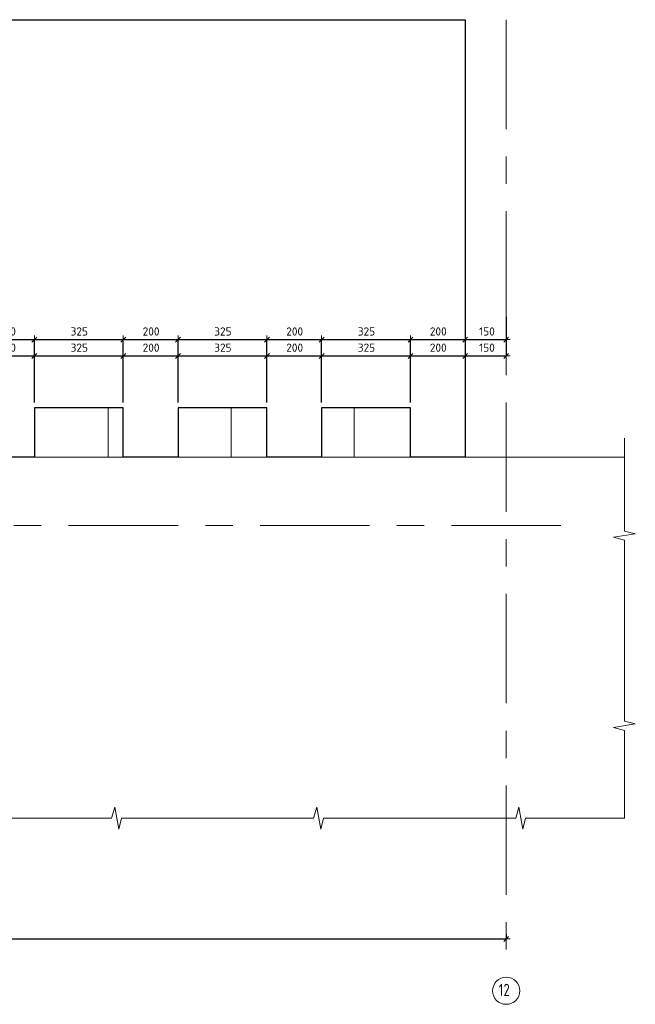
# Model space of a CAD drawing. Header units: metres. Extents: x -38 to 97, y -15 to 21.
# Tile 15 of 225: x 75.28 to 77.53, y -7.85 to -4.25. Entities that reach past the tile are written whole.
import ezdxf

# ---------------------------------------------------------------- set-up
doc = ezdxf.new("R2010")
doc.units = ezdxf.units.M
doc.header["$PDMODE"] = 65
doc.linetypes.add('______11', pattern=[0.5, 0.4, -0.05, 0, -0.05])
doc.linetypes.add('______5', pattern=[1.1, 0.8, -0.1, 0.1, -0.1])
for name, color, linetype, lineweight in [('XR$4$Общий слой (1)_1', 7, 'Continuous', 13), ('XR$4$Осевая линия (1)', 7, '______5', 13), ('XR$4$Перекрытие (1)', 7, 'Continuous', 35), ('XR$4$Размерная линия (1)', 7, 'Continuous', 13), ('XR$6$Общий слой (1)_1', 7, 'Continuous', 13), ('XR$6$Осевая линия (1)', 7, '______5', 13), ('XR$6$Перекрытие (1)', 7, 'Continuous', 35), ('XR$6$Размерная линия (1)', 7, 'Continuous', 13)]:
    doc.layers.add(name, color=color, linetype=linetype, lineweight=lineweight)
doc.styles.add('ISOCPEUR', font='txt')
doc.dimstyles.new('DIMSTYLE_24', dxfattribs={"dimtxt": 0.03, "dimasz": 0.03, "dimexe": 0, "dimexo": 0, "dimgap": 0.015, "dimtad": 2, "dimdec": 0, "dimlfac": 1000, "dimrnd": 5, "dimzin": 12, "dimdsep": 46, "dimtxsty": 'ISOCPEUR', "dimblk1": 'ALL_ML_STRICH', "dimblk2": 'ALL_ML_STRICH', "dimsah": 1, "dimcen": 0, "dimclrd": 7, "dimclre": 256, "dimclrt": 7, "dimadec": 0, "dimazin": 0, "dimtfac": 1, "dimtdec": 0, "dimtix": 1, "dimtmove": 2, "dimatfit": 3, "dimfxl": 0, "dimtzin": 0, "dimlwd": 0, "dimlwe": -3, "dimarcsym": 0})
pattern_1 = [(0, (0.45, 0.45), (0.225, 0.225), [0.225, -0.225]), (90, (0.45, 0.45), (-0.225, 0.225), [0.225, -0.225])]

# ---------------------------------------------------------------- blocks, each defined once
blk = doc.blocks.new('ЭЛЕМЕНТ_УЗОРА_18')
at = {"color": 7, "linetype": 'Continuous', "lineweight": 13, "transparency": 33554687}
for p, q in [((73.0556, -5.7099), (73.0556, -5.7099)), ((73.0556, -7.1699), (73.0556, -7.1699)), ((77.4875, -7.1699), (77.4875, -7.1699)), ((77.4875, -7.1699), (77.4875, -7.1699))]:
    blk.add_line(p, q, dxfattribs=at)
for points in [[(73.0556, -6.4399), (73.0556, -6.0829), (73.0156, -6.0727), (73.0956, -6.0588), (73.0556, -6.0472), (73.0556, -5.7099)], [(77.4875, -5.7799), (77.4875, -6.1198), (77.5275, -6.1295), (77.4475, -6.1427), (77.4875, -6.1538), (77.4875, -6.4749)], [(73.0556, -7.1699), (73.0556, -7.1699), (73.0556, -6.8129), (73.0156, -6.8027), (73.0956, -6.7888), (73.0556, -6.7772), (73.0556, -6.4399)], [(77.4875, -6.4749), (77.4875, -6.8148), (77.5275, -6.8245), (77.4475, -6.8377), (77.4875, -6.8488), (77.4875, -7.1699)], [(73.7943, -7.1699), (73.4331, -7.1699), (73.4227, -7.2099), (73.4087, -7.1299), (73.3969, -7.1699), (73.0556, -7.1699)], [(74.5329, -7.1699), (74.1717, -7.1699), (74.1614, -7.2099), (74.1473, -7.1299), (74.1355, -7.1699), (73.7943, -7.1699)], [(75.2716, -7.1699), (74.9104, -7.1699), (74.9, -7.2099), (74.886, -7.1299), (74.8742, -7.1699), (74.5329, -7.1699)], [(76.0102, -7.1699), (75.649, -7.1699), (75.6387, -7.2099), (75.6246, -7.1299), (75.6128, -7.1699), (75.2716, -7.1699)], [(76.7489, -7.1699), (76.3877, -7.1699), (76.3773, -7.2099), (76.3633, -7.1299), (76.3515, -7.1699), (76.0102, -7.1699)], [(77.4875, -7.1699), (77.1263, -7.1699), (77.116, -7.2099), (77.1019, -7.1299), (77.0901, -7.1699), (76.7489, -7.1699)]]:
    blk.add_lwpolyline(points, dxfattribs=at)
blk = doc.blocks.new('ALL_ML_STRICH')
at = {"color": 0, "linetype": 'ByBlock', "lineweight": -2}
for p, q in [((-1, 0), (0.5, 0)), ((-0.3, -0.3), (0.3, 0.3)), ((0, -0.5), (0, 0.5))]:
    blk.add_line(p, q, dxfattribs=at)
blk = doc.blocks.new('*D307')
at = {"layer": 'DEFPOINTS', "color": 7, "linetype": 'Continuous', "lineweight": 13, "transparency": 33554687}
for p in [(77.0555, -7.5744), (72.9555, -7.6022), (72.9555, -7.6115)]:
    blk.add_point(p, dxfattribs=at)
at = {"layer": 'XR$4$Размерная линия (1)', "color": 9, "linetype": 'Continuous', "lineweight": -2, "true_color": 0xc7c7c7, "transparency": 33554687}
for p, q in [((77.0555, -7.5944), (77.0555, -7.6115)), ((72.9555, -7.6115), (72.9555, -7.6115))]:
    blk.add_line(p, q, dxfattribs=at)
at = {"layer": 'XR$4$Размерная линия (1)', "color": 7, "linetype": 'Continuous', "lineweight": -2, "transparency": 33554687}
blk.add_line((72.9555, -7.6115), (77.0555, -7.6115), dxfattribs=at)
at = {"layer": 'XR$4$Размерная линия (1)', "color": 7, "linetype": 'Continuous', "lineweight": 13, "transparency": 33554687, "xscale": 0.03, "yscale": 0.03, "zscale": 0.03, "rotation": 180}
blk.add_blockref('ALL_ML_STRICH', (72.9555, -7.6115), dxfattribs=at)
at = {"layer": 'XR$4$Размерная линия (1)', "color": 7, "linetype": 'Continuous', "lineweight": 13, "transparency": 33554687, "xscale": 0.03, "yscale": 0.03, "zscale": 0.03}
blk.add_blockref('ALL_ML_STRICH', (77.0555, -7.6115), dxfattribs=at)
at = {"layer": 'XR$4$Размерная линия (1)', "color": 7, "linetype": 'Continuous', "lineweight": 13, "transparency": 33554687, "insert": (75.0085, -7.5815), "char_height": 0.03, "width": 0.12, "attachment_point": 5, "style": 'ISOCPEUR'}
blk.add_mtext('\\A1;{4100}', dxfattribs=at)
blk = doc.blocks.new('*D382')
at = {"layer": 'DEFPOINTS', "color": 7, "linetype": 'Continuous', "lineweight": 13, "transparency": 33554687}
for p in [(75.1306, -5.42), (75.1306, -5.6699), (75.3306, -5.6699)]:
    blk.add_point(p, dxfattribs=at)
at = {"layer": 'XR$4$Размерная линия (1)', "color": 9, "linetype": 'Continuous', "lineweight": -2, "true_color": 0xc7c7c7, "transparency": 33554687}
for p, q in [((75.1306, -5.6499), (75.1306, -5.42)), ((75.3306, -5.6499), (75.3306, -5.42))]:
    blk.add_line(p, q, dxfattribs=at)
at = {"layer": 'XR$4$Размерная линия (1)', "color": 7, "linetype": 'Continuous', "lineweight": -2, "transparency": 33554687}
blk.add_line((75.1306, -5.42), (75.3306, -5.42), dxfattribs=at)
at = {"layer": 'XR$4$Размерная линия (1)', "color": 7, "linetype": 'Continuous', "lineweight": 13, "transparency": 33554687, "xscale": 0.03, "yscale": 0.03, "zscale": 0.03, "rotation": 180}
blk.add_blockref('ALL_ML_STRICH', (75.1306, -5.42), dxfattribs=at)
at = {"layer": 'XR$4$Размерная линия (1)', "color": 7, "linetype": 'Continuous', "lineweight": 13, "transparency": 33554687, "xscale": 0.03, "yscale": 0.03, "zscale": 0.03}
blk.add_blockref('ALL_ML_STRICH', (75.3306, -5.42), dxfattribs=at)
at = {"layer": 'XR$4$Размерная линия (1)', "color": 7, "linetype": 'Continuous', "lineweight": 13, "transparency": 33554687, "insert": (75.2321, -5.39), "char_height": 0.03, "width": 0.09, "attachment_point": 5, "style": 'ISOCPEUR'}
blk.add_mtext('\\A1;{200}', dxfattribs=at)
blk = doc.blocks.new('*D383')
at = {"layer": 'DEFPOINTS', "color": 7, "linetype": 'Continuous', "lineweight": 13, "transparency": 33554687}
for p in [(75.3306, -5.42), (75.3306, -5.6699), (75.6556, -5.6699)]:
    blk.add_point(p, dxfattribs=at)
at = {"layer": 'XR$4$Размерная линия (1)', "color": 9, "linetype": 'Continuous', "lineweight": -2, "true_color": 0xc7c7c7, "transparency": 33554687}
for p, q in [((75.3306, -5.6499), (75.3306, -5.42)), ((75.6556, -5.6499), (75.6556, -5.42))]:
    blk.add_line(p, q, dxfattribs=at)
at = {"layer": 'XR$4$Размерная линия (1)', "color": 7, "linetype": 'Continuous', "lineweight": -2, "transparency": 33554687}
blk.add_line((75.3306, -5.42), (75.6556, -5.42), dxfattribs=at)
at = {"layer": 'XR$4$Размерная линия (1)', "color": 7, "linetype": 'Continuous', "lineweight": 13, "transparency": 33554687, "xscale": 0.03, "yscale": 0.03, "zscale": 0.03, "rotation": 180}
blk.add_blockref('ALL_ML_STRICH', (75.3306, -5.42), dxfattribs=at)
at = {"layer": 'XR$4$Размерная линия (1)', "color": 7, "linetype": 'Continuous', "lineweight": 13, "transparency": 33554687, "xscale": 0.03, "yscale": 0.03, "zscale": 0.03}
blk.add_blockref('ALL_ML_STRICH', (75.6556, -5.42), dxfattribs=at)
at = {"layer": 'XR$4$Размерная линия (1)', "color": 7, "linetype": 'Continuous', "lineweight": 13, "transparency": 33554687, "insert": (75.4946, -5.39), "char_height": 0.03, "width": 0.09, "attachment_point": 5, "style": 'ISOCPEUR'}
blk.add_mtext('\\A1;{325}', dxfattribs=at)
blk = doc.blocks.new('*D384')
at = {"layer": 'DEFPOINTS', "color": 7, "linetype": 'Continuous', "lineweight": 13, "transparency": 33554687}
for p in [(75.6556, -5.42), (75.6556, -5.6699), (75.8556, -5.6699)]:
    blk.add_point(p, dxfattribs=at)
at = {"layer": 'XR$4$Размерная линия (1)', "color": 9, "linetype": 'Continuous', "lineweight": -2, "true_color": 0xc7c7c7, "transparency": 33554687}
for p, q in [((75.6556, -5.6499), (75.6556, -5.42)), ((75.8556, -5.6499), (75.8556, -5.42))]:
    blk.add_line(p, q, dxfattribs=at)
at = {"layer": 'XR$4$Размерная линия (1)', "color": 7, "linetype": 'Continuous', "lineweight": -2, "transparency": 33554687}
blk.add_line((75.6556, -5.42), (75.8556, -5.42), dxfattribs=at)
at = {"layer": 'XR$4$Размерная линия (1)', "color": 7, "linetype": 'Continuous', "lineweight": 13, "transparency": 33554687, "xscale": 0.03, "yscale": 0.03, "zscale": 0.03, "rotation": 180}
blk.add_blockref('ALL_ML_STRICH', (75.6556, -5.42), dxfattribs=at)
at = {"layer": 'XR$4$Размерная линия (1)', "color": 7, "linetype": 'Continuous', "lineweight": 13, "transparency": 33554687, "xscale": 0.03, "yscale": 0.03, "zscale": 0.03}
blk.add_blockref('ALL_ML_STRICH', (75.8556, -5.42), dxfattribs=at)
at = {"layer": 'XR$4$Размерная линия (1)', "color": 7, "linetype": 'Continuous', "lineweight": 13, "transparency": 33554687, "insert": (75.7571, -5.39), "char_height": 0.03, "width": 0.09, "attachment_point": 5, "style": 'ISOCPEUR'}
blk.add_mtext('\\A1;{200}', dxfattribs=at)
blk = doc.blocks.new('*D385')
at = {"layer": 'DEFPOINTS', "color": 7, "linetype": 'Continuous', "lineweight": 13, "transparency": 33554687}
for p in [(75.8556, -5.42), (75.8556, -5.6699), (76.1806, -5.6699)]:
    blk.add_point(p, dxfattribs=at)
at = {"layer": 'XR$4$Размерная линия (1)', "color": 9, "linetype": 'Continuous', "lineweight": -2, "true_color": 0xc7c7c7, "transparency": 33554687}
for p, q in [((75.8556, -5.6499), (75.8556, -5.42)), ((76.1806, -5.6499), (76.1806, -5.42))]:
    blk.add_line(p, q, dxfattribs=at)
at = {"layer": 'XR$4$Размерная линия (1)', "color": 7, "linetype": 'Continuous', "lineweight": -2, "transparency": 33554687}
blk.add_line((75.8556, -5.42), (76.1806, -5.42), dxfattribs=at)
at = {"layer": 'XR$4$Размерная линия (1)', "color": 7, "linetype": 'Continuous', "lineweight": 13, "transparency": 33554687, "xscale": 0.03, "yscale": 0.03, "zscale": 0.03, "rotation": 180}
blk.add_blockref('ALL_ML_STRICH', (75.8556, -5.42), dxfattribs=at)
at = {"layer": 'XR$4$Размерная линия (1)', "color": 7, "linetype": 'Continuous', "lineweight": 13, "transparency": 33554687, "xscale": 0.03, "yscale": 0.03, "zscale": 0.03}
blk.add_blockref('ALL_ML_STRICH', (76.1806, -5.42), dxfattribs=at)
at = {"layer": 'XR$4$Размерная линия (1)', "color": 7, "linetype": 'Continuous', "lineweight": 13, "transparency": 33554687, "insert": (76.0196, -5.39), "char_height": 0.03, "width": 0.09, "attachment_point": 5, "style": 'ISOCPEUR'}
blk.add_mtext('\\A1;{325}', dxfattribs=at)
blk = doc.blocks.new('*D386')
at = {"layer": 'DEFPOINTS', "color": 7, "linetype": 'Continuous', "lineweight": 13, "transparency": 33554687}
for p in [(76.1806, -5.42), (76.1806, -5.6699), (76.3806, -5.6699)]:
    blk.add_point(p, dxfattribs=at)
at = {"layer": 'XR$4$Размерная линия (1)', "color": 9, "linetype": 'Continuous', "lineweight": -2, "true_color": 0xc7c7c7, "transparency": 33554687}
for p, q in [((76.1806, -5.6499), (76.1806, -5.42)), ((76.3806, -5.6499), (76.3806, -5.42))]:
    blk.add_line(p, q, dxfattribs=at)
at = {"layer": 'XR$4$Размерная линия (1)', "color": 7, "linetype": 'Continuous', "lineweight": -2, "transparency": 33554687}
blk.add_line((76.1806, -5.42), (76.3806, -5.42), dxfattribs=at)
at = {"layer": 'XR$4$Размерная линия (1)', "color": 7, "linetype": 'Continuous', "lineweight": 13, "transparency": 33554687, "xscale": 0.03, "yscale": 0.03, "zscale": 0.03, "rotation": 180}
blk.add_blockref('ALL_ML_STRICH', (76.1806, -5.42), dxfattribs=at)
at = {"layer": 'XR$4$Размерная линия (1)', "color": 7, "linetype": 'Continuous', "lineweight": 13, "transparency": 33554687, "xscale": 0.03, "yscale": 0.03, "zscale": 0.03}
blk.add_blockref('ALL_ML_STRICH', (76.3806, -5.42), dxfattribs=at)
at = {"layer": 'XR$4$Размерная линия (1)', "color": 7, "linetype": 'Continuous', "lineweight": 13, "transparency": 33554687, "insert": (76.2821, -5.39), "char_height": 0.03, "width": 0.09, "attachment_point": 5, "style": 'ISOCPEUR'}
blk.add_mtext('\\A1;{200}', dxfattribs=at)
blk = doc.blocks.new('*D387')
at = {"layer": 'DEFPOINTS', "color": 7, "linetype": 'Continuous', "lineweight": 13, "transparency": 33554687}
for p in [(76.3806, -5.42), (76.3806, -5.6699), (76.7056, -5.6699)]:
    blk.add_point(p, dxfattribs=at)
at = {"layer": 'XR$4$Размерная линия (1)', "color": 9, "linetype": 'Continuous', "lineweight": -2, "true_color": 0xc7c7c7, "transparency": 33554687}
for p, q in [((76.3806, -5.6499), (76.3806, -5.42)), ((76.7056, -5.6499), (76.7056, -5.42))]:
    blk.add_line(p, q, dxfattribs=at)
at = {"layer": 'XR$4$Размерная линия (1)', "color": 7, "linetype": 'Continuous', "lineweight": -2, "transparency": 33554687}
blk.add_line((76.3806, -5.42), (76.7056, -5.42), dxfattribs=at)
at = {"layer": 'XR$4$Размерная линия (1)', "color": 7, "linetype": 'Continuous', "lineweight": 13, "transparency": 33554687, "xscale": 0.03, "yscale": 0.03, "zscale": 0.03, "rotation": 180}
blk.add_blockref('ALL_ML_STRICH', (76.3806, -5.42), dxfattribs=at)
at = {"layer": 'XR$4$Размерная линия (1)', "color": 7, "linetype": 'Continuous', "lineweight": 13, "transparency": 33554687, "xscale": 0.03, "yscale": 0.03, "zscale": 0.03}
blk.add_blockref('ALL_ML_STRICH', (76.7056, -5.42), dxfattribs=at)
at = {"layer": 'XR$4$Размерная линия (1)', "color": 7, "linetype": 'Continuous', "lineweight": 13, "transparency": 33554687, "insert": (76.5446, -5.39), "char_height": 0.03, "width": 0.09, "attachment_point": 5, "style": 'ISOCPEUR'}
blk.add_mtext('\\A1;{325}', dxfattribs=at)
blk = doc.blocks.new('*D388')
at = {"layer": 'DEFPOINTS', "color": 7, "linetype": 'Continuous', "lineweight": 13, "transparency": 33554687}
for p in [(76.7056, -5.42), (76.9056, -5.4156), (76.7056, -5.6699)]:
    blk.add_point(p, dxfattribs=at)
at = {"layer": 'XR$4$Размерная линия (1)', "color": 9, "linetype": 'Continuous', "lineweight": -2, "true_color": 0xc7c7c7, "transparency": 33554687}
for p, q in [((76.9056, -5.3956), (76.9056, -5.42)), ((76.7056, -5.6499), (76.7056, -5.42))]:
    blk.add_line(p, q, dxfattribs=at)
at = {"layer": 'XR$4$Размерная линия (1)', "color": 7, "linetype": 'Continuous', "lineweight": -2, "transparency": 33554687}
blk.add_line((76.7056, -5.42), (76.9056, -5.42), dxfattribs=at)
at = {"layer": 'XR$4$Размерная линия (1)', "color": 7, "linetype": 'Continuous', "lineweight": 13, "transparency": 33554687, "xscale": 0.03, "yscale": 0.03, "zscale": 0.03, "rotation": 180}
blk.add_blockref('ALL_ML_STRICH', (76.7056, -5.42), dxfattribs=at)
at = {"layer": 'XR$4$Размерная линия (1)', "color": 7, "linetype": 'Continuous', "lineweight": 13, "transparency": 33554687, "xscale": 0.03, "yscale": 0.03, "zscale": 0.03}
blk.add_blockref('ALL_ML_STRICH', (76.9056, -5.42), dxfattribs=at)
at = {"layer": 'XR$4$Размерная линия (1)', "color": 7, "linetype": 'Continuous', "lineweight": 13, "transparency": 33554687, "insert": (76.8071, -5.39), "char_height": 0.03, "width": 0.09, "attachment_point": 5, "style": 'ISOCPEUR'}
blk.add_mtext('\\A1;{200}', dxfattribs=at)
blk = doc.blocks.new('*D389')
at = {"layer": 'DEFPOINTS', "color": 7, "linetype": 'Continuous', "lineweight": 13, "transparency": 33554687}
for p in [(77.0555, -5.3567), (76.9056, -5.4156), (76.9056, -5.42)]:
    blk.add_point(p, dxfattribs=at)
at = {"layer": 'XR$4$Размерная линия (1)', "color": 9, "linetype": 'Continuous', "lineweight": -2, "true_color": 0xc7c7c7, "transparency": 33554687}
for p, q in [((77.0555, -5.3367), (77.0555, -5.42)), ((76.9056, -5.3956), (76.9056, -5.42))]:
    blk.add_line(p, q, dxfattribs=at)
at = {"layer": 'XR$4$Размерная линия (1)', "color": 7, "linetype": 'Continuous', "lineweight": -2, "transparency": 33554687}
blk.add_line((76.9056, -5.42), (77.0555, -5.42), dxfattribs=at)
at = {"layer": 'XR$4$Размерная линия (1)', "color": 7, "linetype": 'Continuous', "lineweight": 13, "transparency": 33554687, "xscale": 0.03, "yscale": 0.03, "zscale": 0.03, "rotation": 180}
blk.add_blockref('ALL_ML_STRICH', (76.9056, -5.42), dxfattribs=at)
at = {"layer": 'XR$4$Размерная линия (1)', "color": 7, "linetype": 'Continuous', "lineweight": 13, "transparency": 33554687, "xscale": 0.03, "yscale": 0.03, "zscale": 0.03}
blk.add_blockref('ALL_ML_STRICH', (77.0555, -5.42), dxfattribs=at)
at = {"layer": 'XR$4$Размерная линия (1)', "color": 7, "linetype": 'Continuous', "lineweight": 13, "transparency": 33554687, "insert": (76.9851, -5.39), "char_height": 0.03, "width": 0.09, "attachment_point": 5, "style": 'ISOCPEUR'}
blk.add_mtext('\\A1;{150}', dxfattribs=at)
blk = doc.blocks.new('ЭЛЕМЕНТ_УЗОРА_30')
at = {"color": 7, "linetype": 'Continuous', "lineweight": 13, "transparency": 33554687}
for p, q in [((73.0556, -5.7099), (73.0556, -5.7099)), ((73.0556, -7.1699), (73.0556, -7.1699)), ((77.4875, -7.1699), (77.4875, -7.1699)), ((77.4875, -7.1699), (77.4875, -7.1699))]:
    blk.add_line(p, q, dxfattribs=at)
for points in [[(73.0556, -6.4399), (73.0556, -6.0829), (73.0156, -6.0727), (73.0956, -6.0588), (73.0556, -6.0472), (73.0556, -5.7099)], [(77.4875, -5.7799), (77.4875, -6.1198), (77.5275, -6.1295), (77.4475, -6.1427), (77.4875, -6.1538), (77.4875, -6.4749)], [(73.0556, -7.1699), (73.0556, -7.1699), (73.0556, -6.8129), (73.0156, -6.8027), (73.0956, -6.7888), (73.0556, -6.7772), (73.0556, -6.4399)], [(77.4875, -6.4749), (77.4875, -6.8148), (77.5275, -6.8245), (77.4475, -6.8377), (77.4875, -6.8488), (77.4875, -7.1699)], [(73.7943, -7.1699), (73.4331, -7.1699), (73.4227, -7.2099), (73.4087, -7.1299), (73.3969, -7.1699), (73.0556, -7.1699)], [(74.5329, -7.1699), (74.1717, -7.1699), (74.1614, -7.2099), (74.1473, -7.1299), (74.1355, -7.1699), (73.7943, -7.1699)], [(75.2716, -7.1699), (74.9104, -7.1699), (74.9, -7.2099), (74.886, -7.1299), (74.8742, -7.1699), (74.5329, -7.1699)], [(76.0102, -7.1699), (75.649, -7.1699), (75.6387, -7.2099), (75.6246, -7.1299), (75.6128, -7.1699), (75.2716, -7.1699)], [(76.7489, -7.1699), (76.3877, -7.1699), (76.3773, -7.2099), (76.3633, -7.1299), (76.3515, -7.1699), (76.0102, -7.1699)], [(77.4875, -7.1699), (77.1263, -7.1699), (77.116, -7.2099), (77.1019, -7.1299), (77.0901, -7.1699), (76.7489, -7.1699)]]:
    blk.add_lwpolyline(points, dxfattribs=at)
blk = doc.blocks.new('*D732')
at = {"layer": 'DEFPOINTS', "color": 7, "linetype": 'Continuous', "lineweight": 13, "transparency": 33554687}
for p in [(75.1306, -5.4793), (75.1306, -5.6699), (75.3306, -5.6699)]:
    blk.add_point(p, dxfattribs=at)
at = {"layer": 'XR$6$Размерная линия (1)', "color": 9, "linetype": 'Continuous', "lineweight": -2, "true_color": 0xc7c7c7, "transparency": 33554687}
for p, q in [((75.1306, -5.6499), (75.1306, -5.4793)), ((75.3306, -5.6499), (75.3306, -5.4793))]:
    blk.add_line(p, q, dxfattribs=at)
at = {"layer": 'XR$6$Размерная линия (1)', "color": 7, "linetype": 'Continuous', "lineweight": -2, "transparency": 33554687}
blk.add_line((75.1306, -5.4793), (75.3306, -5.4793), dxfattribs=at)
at = {"layer": 'XR$6$Размерная линия (1)', "color": 7, "linetype": 'Continuous', "lineweight": 13, "transparency": 33554687, "xscale": 0.03, "yscale": 0.03, "zscale": 0.03, "rotation": 180}
blk.add_blockref('ALL_ML_STRICH', (75.1306, -5.4793), dxfattribs=at)
at = {"layer": 'XR$6$Размерная линия (1)', "color": 7, "linetype": 'Continuous', "lineweight": 13, "transparency": 33554687, "xscale": 0.03, "yscale": 0.03, "zscale": 0.03}
blk.add_blockref('ALL_ML_STRICH', (75.3306, -5.4793), dxfattribs=at)
at = {"layer": 'XR$6$Размерная линия (1)', "color": 7, "linetype": 'Continuous', "lineweight": 13, "transparency": 33554687, "insert": (75.2321, -5.4493), "char_height": 0.03, "width": 0.09, "attachment_point": 5, "style": 'ISOCPEUR'}
blk.add_mtext('\\A1;{200}', dxfattribs=at)
blk = doc.blocks.new('*D733')
at = {"layer": 'DEFPOINTS', "color": 7, "linetype": 'Continuous', "lineweight": 13, "transparency": 33554687}
for p in [(75.3306, -5.4793), (75.3306, -5.6699), (75.6556, -5.6699)]:
    blk.add_point(p, dxfattribs=at)
at = {"layer": 'XR$6$Размерная линия (1)', "color": 9, "linetype": 'Continuous', "lineweight": -2, "true_color": 0xc7c7c7, "transparency": 33554687}
for p, q in [((75.3306, -5.6499), (75.3306, -5.4793)), ((75.6556, -5.6499), (75.6556, -5.4793))]:
    blk.add_line(p, q, dxfattribs=at)
at = {"layer": 'XR$6$Размерная линия (1)', "color": 7, "linetype": 'Continuous', "lineweight": -2, "transparency": 33554687}
blk.add_line((75.3306, -5.4793), (75.6556, -5.4793), dxfattribs=at)
at = {"layer": 'XR$6$Размерная линия (1)', "color": 7, "linetype": 'Continuous', "lineweight": 13, "transparency": 33554687, "xscale": 0.03, "yscale": 0.03, "zscale": 0.03, "rotation": 180}
blk.add_blockref('ALL_ML_STRICH', (75.3306, -5.4793), dxfattribs=at)
at = {"layer": 'XR$6$Размерная линия (1)', "color": 7, "linetype": 'Continuous', "lineweight": 13, "transparency": 33554687, "xscale": 0.03, "yscale": 0.03, "zscale": 0.03}
blk.add_blockref('ALL_ML_STRICH', (75.6556, -5.4793), dxfattribs=at)
at = {"layer": 'XR$6$Размерная линия (1)', "color": 7, "linetype": 'Continuous', "lineweight": 13, "transparency": 33554687, "insert": (75.4946, -5.4493), "char_height": 0.03, "width": 0.09, "attachment_point": 5, "style": 'ISOCPEUR'}
blk.add_mtext('\\A1;{325}', dxfattribs=at)
blk = doc.blocks.new('*D734')
at = {"layer": 'DEFPOINTS', "color": 7, "linetype": 'Continuous', "lineweight": 13, "transparency": 33554687}
for p in [(75.6556, -5.4793), (75.6556, -5.6699), (75.8556, -5.6699)]:
    blk.add_point(p, dxfattribs=at)
at = {"layer": 'XR$6$Размерная линия (1)', "color": 9, "linetype": 'Continuous', "lineweight": -2, "true_color": 0xc7c7c7, "transparency": 33554687}
for p, q in [((75.6556, -5.6499), (75.6556, -5.4793)), ((75.8556, -5.6499), (75.8556, -5.4793))]:
    blk.add_line(p, q, dxfattribs=at)
at = {"layer": 'XR$6$Размерная линия (1)', "color": 7, "linetype": 'Continuous', "lineweight": -2, "transparency": 33554687}
blk.add_line((75.6556, -5.4793), (75.8556, -5.4793), dxfattribs=at)
at = {"layer": 'XR$6$Размерная линия (1)', "color": 7, "linetype": 'Continuous', "lineweight": 13, "transparency": 33554687, "xscale": 0.03, "yscale": 0.03, "zscale": 0.03, "rotation": 180}
blk.add_blockref('ALL_ML_STRICH', (75.6556, -5.4793), dxfattribs=at)
at = {"layer": 'XR$6$Размерная линия (1)', "color": 7, "linetype": 'Continuous', "lineweight": 13, "transparency": 33554687, "xscale": 0.03, "yscale": 0.03, "zscale": 0.03}
blk.add_blockref('ALL_ML_STRICH', (75.8556, -5.4793), dxfattribs=at)
at = {"layer": 'XR$6$Размерная линия (1)', "color": 7, "linetype": 'Continuous', "lineweight": 13, "transparency": 33554687, "insert": (75.7571, -5.4493), "char_height": 0.03, "width": 0.09, "attachment_point": 5, "style": 'ISOCPEUR'}
blk.add_mtext('\\A1;{200}', dxfattribs=at)
blk = doc.blocks.new('*D735')
at = {"layer": 'DEFPOINTS', "color": 7, "linetype": 'Continuous', "lineweight": 13, "transparency": 33554687}
for p in [(75.8556, -5.4793), (75.8556, -5.6699), (76.1806, -5.6699)]:
    blk.add_point(p, dxfattribs=at)
at = {"layer": 'XR$6$Размерная линия (1)', "color": 9, "linetype": 'Continuous', "lineweight": -2, "true_color": 0xc7c7c7, "transparency": 33554687}
for p, q in [((75.8556, -5.6499), (75.8556, -5.4793)), ((76.1806, -5.6499), (76.1806, -5.4793))]:
    blk.add_line(p, q, dxfattribs=at)
at = {"layer": 'XR$6$Размерная линия (1)', "color": 7, "linetype": 'Continuous', "lineweight": -2, "transparency": 33554687}
blk.add_line((75.8556, -5.4793), (76.1806, -5.4793), dxfattribs=at)
at = {"layer": 'XR$6$Размерная линия (1)', "color": 7, "linetype": 'Continuous', "lineweight": 13, "transparency": 33554687, "xscale": 0.03, "yscale": 0.03, "zscale": 0.03, "rotation": 180}
blk.add_blockref('ALL_ML_STRICH', (75.8556, -5.4793), dxfattribs=at)
at = {"layer": 'XR$6$Размерная линия (1)', "color": 7, "linetype": 'Continuous', "lineweight": 13, "transparency": 33554687, "xscale": 0.03, "yscale": 0.03, "zscale": 0.03}
blk.add_blockref('ALL_ML_STRICH', (76.1806, -5.4793), dxfattribs=at)
at = {"layer": 'XR$6$Размерная линия (1)', "color": 7, "linetype": 'Continuous', "lineweight": 13, "transparency": 33554687, "insert": (76.0196, -5.4493), "char_height": 0.03, "width": 0.09, "attachment_point": 5, "style": 'ISOCPEUR'}
blk.add_mtext('\\A1;{325}', dxfattribs=at)
blk = doc.blocks.new('*D736')
at = {"layer": 'DEFPOINTS', "color": 7, "linetype": 'Continuous', "lineweight": 13, "transparency": 33554687}
for p in [(76.1806, -5.4793), (76.1806, -5.6699), (76.3806, -5.6699)]:
    blk.add_point(p, dxfattribs=at)
at = {"layer": 'XR$6$Размерная линия (1)', "color": 9, "linetype": 'Continuous', "lineweight": -2, "true_color": 0xc7c7c7, "transparency": 33554687}
for p, q in [((76.1806, -5.6499), (76.1806, -5.4793)), ((76.3806, -5.6499), (76.3806, -5.4793))]:
    blk.add_line(p, q, dxfattribs=at)
at = {"layer": 'XR$6$Размерная линия (1)', "color": 7, "linetype": 'Continuous', "lineweight": -2, "transparency": 33554687}
blk.add_line((76.1806, -5.4793), (76.3806, -5.4793), dxfattribs=at)
at = {"layer": 'XR$6$Размерная линия (1)', "color": 7, "linetype": 'Continuous', "lineweight": 13, "transparency": 33554687, "xscale": 0.03, "yscale": 0.03, "zscale": 0.03, "rotation": 180}
blk.add_blockref('ALL_ML_STRICH', (76.1806, -5.4793), dxfattribs=at)
at = {"layer": 'XR$6$Размерная линия (1)', "color": 7, "linetype": 'Continuous', "lineweight": 13, "transparency": 33554687, "xscale": 0.03, "yscale": 0.03, "zscale": 0.03}
blk.add_blockref('ALL_ML_STRICH', (76.3806, -5.4793), dxfattribs=at)
at = {"layer": 'XR$6$Размерная линия (1)', "color": 7, "linetype": 'Continuous', "lineweight": 13, "transparency": 33554687, "insert": (76.2821, -5.4493), "char_height": 0.03, "width": 0.09, "attachment_point": 5, "style": 'ISOCPEUR'}
blk.add_mtext('\\A1;{200}', dxfattribs=at)
blk = doc.blocks.new('*D737')
at = {"layer": 'DEFPOINTS', "color": 7, "linetype": 'Continuous', "lineweight": 13, "transparency": 33554687}
for p in [(76.3806, -5.4793), (76.3806, -5.6699), (76.7056, -5.6699)]:
    blk.add_point(p, dxfattribs=at)
at = {"layer": 'XR$6$Размерная линия (1)', "color": 9, "linetype": 'Continuous', "lineweight": -2, "true_color": 0xc7c7c7, "transparency": 33554687}
for p, q in [((76.3806, -5.6499), (76.3806, -5.4793)), ((76.7056, -5.6499), (76.7056, -5.4793))]:
    blk.add_line(p, q, dxfattribs=at)
at = {"layer": 'XR$6$Размерная линия (1)', "color": 7, "linetype": 'Continuous', "lineweight": -2, "transparency": 33554687}
blk.add_line((76.3806, -5.4793), (76.7056, -5.4793), dxfattribs=at)
at = {"layer": 'XR$6$Размерная линия (1)', "color": 7, "linetype": 'Continuous', "lineweight": 13, "transparency": 33554687, "xscale": 0.03, "yscale": 0.03, "zscale": 0.03, "rotation": 180}
blk.add_blockref('ALL_ML_STRICH', (76.3806, -5.4793), dxfattribs=at)
at = {"layer": 'XR$6$Размерная линия (1)', "color": 7, "linetype": 'Continuous', "lineweight": 13, "transparency": 33554687, "xscale": 0.03, "yscale": 0.03, "zscale": 0.03}
blk.add_blockref('ALL_ML_STRICH', (76.7056, -5.4793), dxfattribs=at)
at = {"layer": 'XR$6$Размерная линия (1)', "color": 7, "linetype": 'Continuous', "lineweight": 13, "transparency": 33554687, "insert": (76.5446, -5.4493), "char_height": 0.03, "width": 0.09, "attachment_point": 5, "style": 'ISOCPEUR'}
blk.add_mtext('\\A1;{325}', dxfattribs=at)
blk = doc.blocks.new('*D738')
at = {"layer": 'DEFPOINTS', "color": 7, "linetype": 'Continuous', "lineweight": 13, "transparency": 33554687}
for p in [(76.9056, -5.4156), (76.7056, -5.4793), (76.7056, -5.6699)]:
    blk.add_point(p, dxfattribs=at)
at = {"layer": 'XR$6$Размерная линия (1)', "color": 9, "linetype": 'Continuous', "lineweight": -2, "true_color": 0xc7c7c7, "transparency": 33554687}
for p, q in [((76.9056, -5.3956), (76.9056, -5.4793)), ((76.7056, -5.6499), (76.7056, -5.4793))]:
    blk.add_line(p, q, dxfattribs=at)
at = {"layer": 'XR$6$Размерная линия (1)', "color": 7, "linetype": 'Continuous', "lineweight": -2, "transparency": 33554687}
blk.add_line((76.7056, -5.4793), (76.9056, -5.4793), dxfattribs=at)
at = {"layer": 'XR$6$Размерная линия (1)', "color": 7, "linetype": 'Continuous', "lineweight": 13, "transparency": 33554687, "xscale": 0.03, "yscale": 0.03, "zscale": 0.03, "rotation": 180}
blk.add_blockref('ALL_ML_STRICH', (76.7056, -5.4793), dxfattribs=at)
at = {"layer": 'XR$6$Размерная линия (1)', "color": 7, "linetype": 'Continuous', "lineweight": 13, "transparency": 33554687, "xscale": 0.03, "yscale": 0.03, "zscale": 0.03}
blk.add_blockref('ALL_ML_STRICH', (76.9056, -5.4793), dxfattribs=at)
at = {"layer": 'XR$6$Размерная линия (1)', "color": 7, "linetype": 'Continuous', "lineweight": 13, "transparency": 33554687, "insert": (76.8071, -5.4493), "char_height": 0.03, "width": 0.09, "attachment_point": 5, "style": 'ISOCPEUR'}
blk.add_mtext('\\A1;{200}', dxfattribs=at)
blk = doc.blocks.new('*D739')
at = {"layer": 'DEFPOINTS', "color": 7, "linetype": 'Continuous', "lineweight": 13, "transparency": 33554687}
for p in [(77.0555, -5.3567), (76.9056, -5.4156), (76.9056, -5.4793)]:
    blk.add_point(p, dxfattribs=at)
at = {"layer": 'XR$6$Размерная линия (1)', "color": 9, "linetype": 'Continuous', "lineweight": -2, "true_color": 0xc7c7c7, "transparency": 33554687}
for p, q in [((77.0555, -5.3367), (77.0555, -5.4793)), ((76.9056, -5.3956), (76.9056, -5.4793))]:
    blk.add_line(p, q, dxfattribs=at)
at = {"layer": 'XR$6$Размерная линия (1)', "color": 7, "linetype": 'Continuous', "lineweight": -2, "transparency": 33554687}
blk.add_line((76.9056, -5.4793), (77.0555, -5.4793), dxfattribs=at)
at = {"layer": 'XR$6$Размерная линия (1)', "color": 7, "linetype": 'Continuous', "lineweight": 13, "transparency": 33554687, "xscale": 0.03, "yscale": 0.03, "zscale": 0.03, "rotation": 180}
blk.add_blockref('ALL_ML_STRICH', (76.9056, -5.4793), dxfattribs=at)
at = {"layer": 'XR$6$Размерная линия (1)', "color": 7, "linetype": 'Continuous', "lineweight": 13, "transparency": 33554687, "xscale": 0.03, "yscale": 0.03, "zscale": 0.03}
blk.add_blockref('ALL_ML_STRICH', (77.0555, -5.4793), dxfattribs=at)
at = {"layer": 'XR$6$Размерная линия (1)', "color": 7, "linetype": 'Continuous', "lineweight": 13, "transparency": 33554687, "insert": (76.9851, -5.4493), "char_height": 0.03, "width": 0.09, "attachment_point": 5, "style": 'ISOCPEUR'}
blk.add_mtext('\\A1;{150}', dxfattribs=at)

msp = doc.modelspace()

# ---------------------------------------------------------------- hatches: boundary and pattern name
at = {"linetype": 'Continuous', "lineweight": 13, "transparency": 33554687}
h = msp.add_hatch(dxfattribs=at)
h.set_pattern_fill('____', scale=0.225, style=0, pattern_type=2)
h.set_pattern_definition(pattern_1)
h.paths.add_polyline_path([(75.6556, -5.6699), (75.3306, -5.6699), (75.3306, -5.8499), (75.6556, -5.8499)], flags=0)
h = msp.add_hatch(dxfattribs=at)
h.set_pattern_fill('____', scale=0.225, style=0, pattern_type=2)
h.set_pattern_definition(pattern_1)
h.paths.add_polyline_path([(75.6556, -5.6699), (75.3306, -5.6699), (75.3306, -5.8499), (75.6556, -5.8499)], flags=0)
h = msp.add_hatch(dxfattribs=at)
h.set_pattern_fill('____', scale=0.225, style=0, pattern_type=2)
h.set_pattern_definition(pattern_1)
h.paths.add_polyline_path([(76.1806, -5.6699), (75.8556, -5.6699), (75.8556, -5.8499), (76.1806, -5.8499)], flags=0)
h = msp.add_hatch(dxfattribs=at)
h.set_pattern_fill('____', scale=0.225, style=0, pattern_type=2)
h.set_pattern_definition(pattern_1)
h.paths.add_polyline_path([(76.1806, -5.6699), (75.8556, -5.6699), (75.8556, -5.8499), (76.1806, -5.8499)], flags=0)
h = msp.add_hatch(dxfattribs=at)
h.set_pattern_fill('____', scale=0.225, style=0, pattern_type=2)
h.set_pattern_definition(pattern_1)
h.paths.add_polyline_path([(76.7056, -5.6699), (76.3806, -5.6699), (76.3806, -5.8499), (76.7056, -5.8499)], flags=0)
h = msp.add_hatch(dxfattribs=at)
h.set_pattern_fill('____', scale=0.225, style=0, pattern_type=2)
h.set_pattern_definition(pattern_1)
h.paths.add_polyline_path([(76.7056, -5.6699), (76.3806, -5.6699), (76.3806, -5.8499), (76.7056, -5.8499)], flags=0)

# ---------------------------------------------------------------- linework, layer by layer
at = {"layer": 'XR$4$Общий слой (1)_1', "color": 7, "linetype": 'Continuous', "lineweight": 13, "transparency": 33554687}
msp.add_line((73.0556, -5.8499), (77.4875, -5.8499), dxfattribs=at)
at = {"layer": 'XR$4$Осевая линия (1)', "color": 253, "linetype": '______11', "lineweight": 13, "true_color": 0xa0a0a0, "transparency": 33554687}
for p, q in [((77.0555, -4.2499), (77.0555, -7.7463)), ((77.2556, -6.0999), (72.7332, -6.0999))]:
    msp.add_line(p, q, dxfattribs=at)
at = {"layer": 'XR$4$Осевая линия (1)', "color": 7, "linetype": 'Continuous', "lineweight": 13, "transparency": 33554687}
msp.add_circle((77.0555, -7.801), 0.0496, dxfattribs=at)
at = {"layer": 'XR$4$Перекрытие (1)', "color": 7, "linetype": 'Continuous', "lineweight": 25, "transparency": 33554687}
for p, q in [((73.5556, -4.2499), (76.9056, -4.2499)), ((76.9056, -4.2499), (76.9056, -5.6699)), ((75.3306, -5.6699), (75.3306, -5.8499)), ((75.6556, -5.6699), (75.3306, -5.6699)), ((75.6556, -5.8499), (75.6556, -5.6699)), ((75.8556, -5.6699), (75.8556, -5.8499)), ((76.1806, -5.6699), (75.8556, -5.6699)), ((76.1806, -5.8499), (76.1806, -5.6699)), ((76.3806, -5.6699), (76.3806, -5.8499)), ((76.7056, -5.6699), (76.3806, -5.6699)), ((76.7056, -5.8499), (76.7056, -5.6699)), ((76.9056, -5.6699), (76.9056, -5.8499)), ((75.3306, -5.8499), (75.1306, -5.8499)), ((75.8556, -5.8499), (75.6556, -5.8499)), ((76.3806, -5.8499), (76.1806, -5.8499)), ((76.9056, -5.8499), (76.7056, -5.8499))]:
    msp.add_line(p, q, dxfattribs=at)
at = {"layer": 'XR$6$Общий слой (1)_1', "color": 7, "linetype": 'Continuous', "lineweight": 13, "transparency": 33554687}
msp.add_line((73.0556, -5.8499), (77.4875, -5.8499), dxfattribs=at)
at = {"layer": 'XR$6$Осевая линия (1)', "color": 253, "linetype": '______11', "lineweight": 13, "true_color": 0xa0a0a0, "transparency": 33554687}
msp.add_line((77.2556, -6.0999), (72.7332, -6.0999), dxfattribs=at)
at = {"layer": 'XR$6$Перекрытие (1)', "color": 7, "linetype": 'Continuous', "lineweight": 25, "transparency": 33554687}
for p, q in [((73.5556, -4.2499), (76.9056, -4.2499)), ((76.9056, -4.2499), (76.9056, -5.6699)), ((75.3306, -5.6699), (75.3306, -5.8499)), ((75.6556, -5.6699), (75.3306, -5.6699)), ((75.6556, -5.8499), (75.6556, -5.6699)), ((75.8556, -5.6699), (75.8556, -5.8499)), ((76.1806, -5.6699), (75.8556, -5.6699)), ((76.1806, -5.8499), (76.1806, -5.6699)), ((76.3806, -5.6699), (76.3806, -5.8499)), ((76.7056, -5.6699), (76.3806, -5.6699)), ((76.7056, -5.8499), (76.7056, -5.6699)), ((76.9056, -5.6699), (76.9056, -5.8499)), ((75.3306, -5.8499), (75.1306, -5.8499)), ((75.8556, -5.8499), (75.6556, -5.8499)), ((76.3806, -5.8499), (76.1806, -5.8499)), ((76.9056, -5.8499), (76.7056, -5.8499))]:
    msp.add_line(p, q, dxfattribs=at)

# ---------------------------------------------------------------- block references
at = {"color": 7, "linetype": 'Continuous', "lineweight": 13, "transparency": 33554687}
for name in ['ЭЛЕМЕНТ_УЗОРА_18', 'ЭЛЕМЕНТ_УЗОРА_30']:
    msp.add_blockref(name, (0, 0), dxfattribs=at)

# ---------------------------------------------------------------- texts
at = {"layer": 'XR$4$Осевая линия (1)', "color": 7, "linetype": 'Continuous', "lineweight": 13, "transparency": 33554687, "insert": (77.0285, -7.8206), "char_height": 0.045, "width": 0.070842, "attachment_point": 7, "style": 'ISOCPEUR'}
msp.add_mtext('\\W0.75;12', dxfattribs=at)

# ---------------------------------------------------------------- dimensions: what is measured, and where the dimension line sits
at = {"layer": 'XR$4$Размерная линия (1)', "color": 7, "linetype": 'Continuous', "lineweight": 13, "transparency": 33554687}
for base, p1, p2, picture, middle in [((77.0555, -5.42), (76.9056, -5.3956), (77.0555, -5.3367), '*D389', (76.9851, -5.39)), ((75.3306, -5.42), (75.1306, -5.6499), (75.3306, -5.6499), '*D382', (75.2321, -5.39)), ((75.6556, -5.42), (75.3306, -5.6499), (75.6556, -5.6499), '*D383', (75.4946, -5.39)), ((75.8556, -5.42), (75.6556, -5.6499), (75.8556, -5.6499), '*D384', (75.7571, -5.39)), ((76.1806, -5.42), (75.8556, -5.6499), (76.1806, -5.6499), '*D385', (76.0196, -5.39)), ((76.3806, -5.42), (76.1806, -5.6499), (76.3806, -5.6499), '*D386', (76.2821, -5.39)), ((76.7056, -5.42), (76.3806, -5.6499), (76.7056, -5.6499), '*D387', (76.5446, -5.39)), ((76.9056, -5.42), (76.7056, -5.6499), (76.9056, -5.3956), '*D388', (76.8071, -5.39)), ((77.0555, -7.6115), (72.9555, -7.6115), (77.0555, -7.5944), '*D307', (75.0085, -7.5815))]:
    dim = msp.add_linear_dim(base=base, p1=p1, p2=p2, dimstyle='DIMSTYLE_24', override={"dimpost": '<>', "dimclrd": 7, "dimclre": 9, "dimclrt": 7, "dimlwd": 0, "dimlwe": 65533}, dxfattribs=at)
    dim.commit()
    dim.dimension.update_dxf_attribs({"geometry": picture, "text_midpoint": middle, "dimtype": 160})
at = {"layer": 'XR$6$Размерная линия (1)', "color": 7, "linetype": 'Continuous', "lineweight": 13, "transparency": 33554687}
for base, p1, p2, picture, middle in [((77.0555, -5.4793), (76.9056, -5.3956), (77.0555, -5.3367), '*D739', (76.9851, -5.4493)), ((76.9056, -5.4793), (76.7056, -5.6499), (76.9056, -5.3956), '*D738', (76.8071, -5.4493)), ((75.3306, -5.4793), (75.1306, -5.6499), (75.3306, -5.6499), '*D732', (75.2321, -5.4493)), ((75.6556, -5.4793), (75.3306, -5.6499), (75.6556, -5.6499), '*D733', (75.4946, -5.4493)), ((75.8556, -5.4793), (75.6556, -5.6499), (75.8556, -5.6499), '*D734', (75.7571, -5.4493)), ((76.1806, -5.4793), (75.8556, -5.6499), (76.1806, -5.6499), '*D735', (76.0196, -5.4493)), ((76.3806, -5.4793), (76.1806, -5.6499), (76.3806, -5.6499), '*D736', (76.2821, -5.4493)), ((76.7056, -5.4793), (76.3806, -5.6499), (76.7056, -5.6499), '*D737', (76.5446, -5.4493))]:
    dim = msp.add_linear_dim(base=base, p1=p1, p2=p2, dimstyle='DIMSTYLE_24', override={"dimpost": '<>', "dimclrd": 7, "dimclre": 9, "dimclrt": 7, "dimlwd": 0, "dimlwe": 65533}, dxfattribs=at)
    dim.commit()
    dim.dimension.update_dxf_attribs({"geometry": picture, "text_midpoint": middle, "dimtype": 160})

doc.saveas('drawing.dxf')
